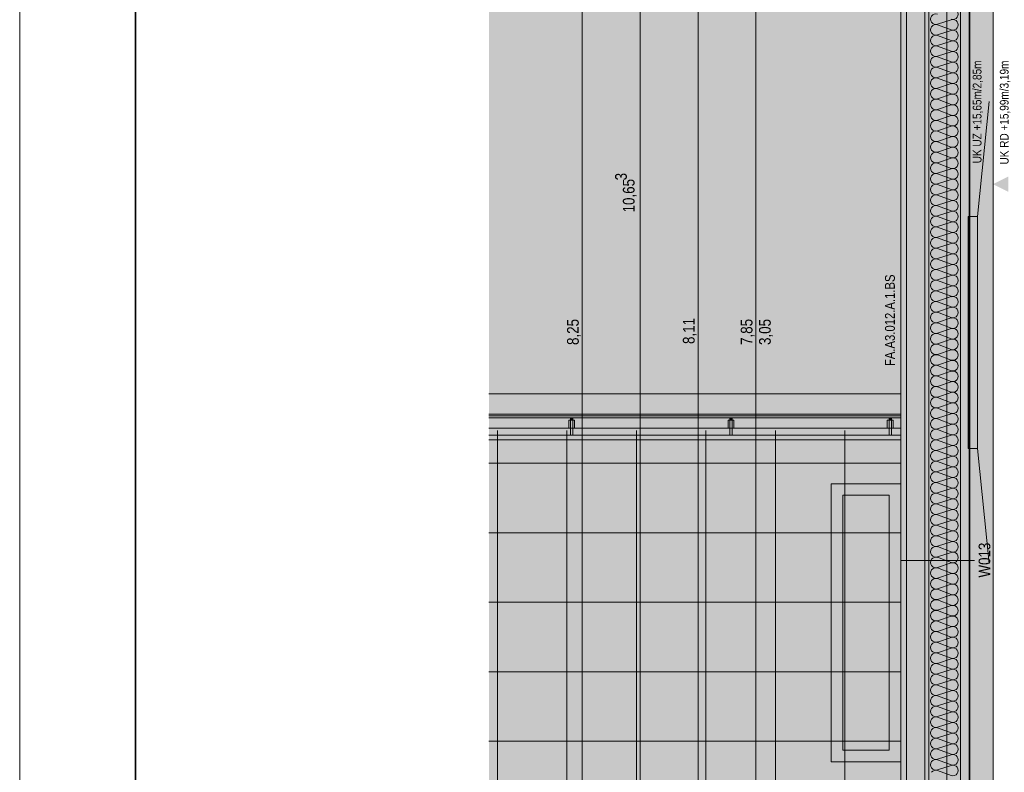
# Model space of a CAD drawing. Extents: x -620 to 300, y 62 to 1112.
# Tile 6 of 53: x -620 to -450, y 391 to 521. Entities that reach past the tile are written whole.
import ezdxf
from ezdxf.lldxf.tags import DXFTag

# ---------------------------------------------------------------- set-up
doc = ezdxf.new("R2010")
doc.units = 0
doc.layers.get('0').update_dxf_attribs({"lineweight": 13})
for name, color, linetype, lineweight, true_color in [('00_Beschriftung UZ', 3, 'Continuous', 13, 0x00ff00), ('30 -33 Aussenwände- 7 Fassade_ Elemente', 7, 'Continuous', 9, 0x00aacc), ('30 -34 Innenwände- 6 Elemente', 7, 'Continuous', 9, 0xff6633), ('30 -35 Decken- 1 Konstruktion-Träger- Stahlbeton', 7, 'grob-A06GA1UR8I', 13, 0x33aa00), ('30 -36 Dächer- 3 Dachbeläge', 7, 'Continuous', 15, 0x9999ff), ('30 -36 Dächer- 3 Dachbeläge Gründach', 250, 'Continuous', 9, 0x333333), ('30 -36 Dächer- 4 Dachbekleidungen', 7, 'Continuous', 9, 0xccccff), ('60- 61 allgemeine Ausstattung- 1 Möbel', 7, 'Continuous', 9, 0x00cccc), ('70 -72 Beschriftung- 1 Beschriftung allgemein', 7, 'Continuous', 9, 0xff6633), ('70 -76 Bemaßung- 2 Allgemein', 7, 'Continuous', 5, 0x6666cc), ('iwb_Layout BA_Markierung', 7, 'Continuous', 9, 0xbadcdc), ('iwb_Schraffur_F90_feuerbestaendig', 1, 'Continuous', 13, 0xff0000), ('iwb_Schraffur_Unterzug', 7, 'Continuous', 5, 0xffffcc)]:
    doc.layers.add(name, color=color, linetype=linetype, lineweight=lineweight, true_color=true_color)
for name, color, linetype, lineweight in [('60- 61 allgemeine Ausstattung- 4 Terrassen', 7, 'Continuous', 9), ('70 -71 Achsen- 1 Gebäudeachsen', 7, 'STRICHPUNKT2-A06GA1UQ8I', 18), ('70 -75 Raumstempel- 3 Wandstempel', 7, 'Continuous', 50), ('iwb_Plankopf Rahmen', 7, 'Continuous', 35)]:
    doc.layers.add(name, color=color, linetype=linetype, lineweight=lineweight)
doc.styles.get("Standard").update_dxf_attribs({"font": 'ARIALN.TTF'})
tags = doc.linetypes.add('grob-A06GA1UR8I', pattern=[14, 3, -8, 3]).pattern_tags.tags
tags[8:9] = [DXFTag(74, 4), DXFTag(75, 0), DXFTag(340, '0'), DXFTag(46, 0.0), DXFTag(50, 0.0), DXFTag(44, 0.0), DXFTag(45, 0.0)]
tags[6:7] = [DXFTag(74, 4), DXFTag(75, 0), DXFTag(340, '0'), DXFTag(46, 0.0), DXFTag(50, 0.0), DXFTag(44, 0.0), DXFTag(45, 0.0)]
tags[4:5] = [DXFTag(74, 4), DXFTag(75, 0), DXFTag(340, '0'), DXFTag(46, 0.0), DXFTag(50, 0.0), DXFTag(44, 0.0), DXFTag(45, 0.0)]
tags = doc.linetypes.add('STRICHPUNKT2-A06GA1UQ8I', pattern=[12.7, 6.35, -3.175, 0, -3.175]).pattern_tags.tags
tags[10:11] = [DXFTag(74, 4), DXFTag(75, 0), DXFTag(340, '0'), DXFTag(46, 0.0), DXFTag(50, 0.0), DXFTag(44, 0.0), DXFTag(45, 0.0)]
tags[8:9] = [DXFTag(74, 4), DXFTag(75, 0), DXFTag(340, '0'), DXFTag(46, 0.0), DXFTag(50, 0.0), DXFTag(44, 0.0), DXFTag(45, 0.0)]
tags[6:7] = [DXFTag(74, 4), DXFTag(75, 0), DXFTag(340, '0'), DXFTag(46, 0.0), DXFTag(50, 0.0), DXFTag(44, 0.0), DXFTag(45, 0.0)]
tags[4:5] = [DXFTag(74, 4), DXFTag(75, 0), DXFTag(340, '0'), DXFTag(46, 0.0), DXFTag(50, 0.0), DXFTag(44, 0.0), DXFTag(45, 0.0)]

# ---------------------------------------------------------------- blocks, each defined once
blk = doc.blocks.new('Polygon-A06GA1UI8I')
at = {"color": 0, "linetype": 'ByBlock', "lineweight": -2, "ltscale": 0.13}
blk.add_solid([(-458.92, 86.61), (-538.63, 86.4), (-458.75, 1083.81), (-538.63, 1083.81)], dxfattribs=at)
blk = doc.blocks.new('Referenz-A06GA1UT8I')
at = {"layer": '00_Beschriftung UZ', "color": 0, "lineweight": -2}
for points in [[(-454.25, 491.22), (-451.58, 492.55), (-454.25, 493.89)], [(-448.91, 491.22), (-451.58, 492.55), (-448.91, 493.89)]]:
    blk.add_solid(points, dxfattribs=at)
at = {"layer": '30 -33 Aussenwände- 7 Fassade_ Elemente', "color": 0, "linetype": 'Continuous', "lineweight": -2, "ltscale": 0.13}
for p, q in [((-463.38, 376.65), (-463.38, 601.65)), ((-462.68, 384.45), (-462.68, 549.45)), ((-467.52, 548.05), (-467.52, 385.85)), ((-466.52, 389.45), (-466.52, 544.45)), ((-462.68, 544.45), (-462.68, 389.45)), ((-457.22, 544.95), (-457.22, 388.95)), ((-455.72, 388.95), (-455.72, 544.95)), ((-461.18, 520.17), (-458.78, 520.94)), ((-458.78, 519.19), (-461.18, 520.08)), ((-461.18, 518.33), (-458.78, 519.1)), ((-458.78, 517.35), (-461.18, 518.24)), ((-461.18, 516.49), (-458.78, 517.26)), ((-458.78, 515.51), (-461.18, 516.4)), ((-461.18, 514.65), (-458.78, 515.42)), ((-458.78, 513.67), (-461.18, 514.56)), ((-461.18, 512.81), (-458.78, 513.58)), ((-458.78, 511.83), (-461.18, 512.72)), ((-461.18, 510.97), (-458.78, 511.74)), ((-458.78, 510), (-461.18, 510.88)), ((-461.18, 509.13), (-458.78, 509.91)), ((-458.78, 508.16), (-461.18, 509.04)), ((-461.18, 507.3), (-458.78, 508.07)), ((-458.78, 506.32), (-461.18, 507.21)), ((-461.18, 505.46), (-458.78, 506.23)), ((-458.78, 504.48), (-461.18, 505.37)), ((-461.18, 503.62), (-458.78, 504.39)), ((-458.78, 502.64), (-461.18, 503.53)), ((-461.18, 501.78), (-458.78, 502.55)), ((-458.78, 500.8), (-461.18, 501.69)), ((-461.18, 499.94), (-458.78, 500.71)), ((-458.78, 498.96), (-461.18, 499.85)), ((-461.18, 498.1), (-458.78, 498.87)), ((-458.78, 497.13), (-461.18, 498.01)), ((-461.18, 496.26), (-458.78, 497.04)), ((-458.78, 495.29), (-461.18, 496.17)), ((-461.18, 494.43), (-458.78, 495.2)), ((-458.78, 493.45), (-461.18, 494.34)), ((-461.18, 492.59), (-458.78, 493.36)), ((-458.78, 491.61), (-461.18, 492.5)), ((-461.18, 490.75), (-458.78, 491.52)), ((-458.78, 489.77), (-461.18, 490.66)), ((-461.18, 488.91), (-458.78, 489.68)), ((-458.78, 487.93), (-461.18, 488.82)), ((-461.18, 487.07), (-458.78, 487.84)), ((-458.78, 486.09), (-461.18, 486.98)), ((-461.18, 485.23), (-458.78, 486)), ((-458.78, 484.26), (-461.18, 485.14)), ((-461.18, 483.39), (-458.78, 484.17)), ((-458.78, 482.42), (-461.18, 483.3)), ((-461.18, 481.56), (-458.78, 482.33)), ((-458.78, 480.58), (-461.18, 481.47)), ((-461.18, 479.72), (-458.78, 480.49)), ((-458.78, 478.74), (-461.18, 479.63)), ((-461.18, 477.88), (-458.78, 478.65)), ((-458.78, 476.9), (-461.18, 477.79)), ((-461.18, 476.04), (-458.78, 476.81)), ((-458.78, 475.06), (-461.18, 475.95)), ((-461.18, 474.2), (-458.78, 474.97)), ((-458.78, 473.23), (-461.18, 474.11)), ((-461.18, 472.36), (-458.78, 473.14)), ((-458.78, 471.39), (-461.18, 472.27)), ((-461.18, 470.53), (-458.78, 471.3)), ((-458.78, 469.55), (-461.18, 470.44)), ((-461.18, 468.69), (-458.78, 469.46)), ((-458.78, 467.71), (-461.18, 468.6)), ((-461.18, 466.85), (-458.78, 467.62)), ((-458.78, 465.87), (-461.18, 466.76)), ((-461.18, 465.01), (-458.78, 465.78)), ((-458.78, 464.03), (-461.18, 464.92)), ((-461.18, 463.17), (-458.78, 463.94)), ((-458.78, 462.19), (-461.18, 463.08)), ((-461.18, 461.33), (-458.78, 462.1)), ((-458.78, 460.36), (-461.18, 461.24)), ((-461.18, 459.49), (-458.78, 460.27)), ((-458.78, 458.52), (-461.18, 459.4)), ((-461.18, 457.66), (-458.78, 458.43)), ((-458.78, 456.68), (-461.18, 457.57)), ((-538.63, 456.39), (-467.52, 456.39)), ((-467.52, 456.39), (-467.52, 452.85)), ((-461.18, 455.82), (-458.78, 456.59)), ((-458.78, 454.84), (-461.18, 455.73)), ((-461.18, 453.98), (-458.78, 454.75)), ((-467.52, 452.85), (-538.63, 452.85)), ((-538.63, 452.25), (-467.52, 452.25)), ((-458.78, 453), (-461.18, 453.89)), ((-461.18, 452.14), (-458.78, 452.91)), ((-458.78, 451.16), (-461.18, 452.05)), ((-461.18, 450.3), (-458.78, 451.07)), ((-458.78, 449.32), (-461.18, 450.21)), ((-461.18, 448.46), (-458.78, 449.23)), ((-458.78, 447.49), (-461.18, 448.37)), ((-461.18, 446.62), (-458.78, 447.4)), ((-458.78, 445.65), (-461.18, 446.53)), ((-461.18, 444.79), (-458.78, 445.56)), ((-458.78, 443.81), (-461.18, 444.7)), ((-461.18, 442.95), (-458.78, 443.72)), ((-458.78, 441.97), (-461.18, 442.86)), ((-461.18, 441.11), (-458.78, 441.88)), ((-458.78, 440.13), (-461.18, 441.02)), ((-461.18, 439.27), (-458.78, 440.04)), ((-458.78, 438.29), (-461.18, 439.18)), ((-461.18, 437.43), (-458.78, 438.2)), ((-458.78, 436.45), (-461.18, 437.34)), ((-461.18, 435.59), (-458.78, 436.36)), ((-458.78, 434.62), (-461.18, 435.5)), ((-461.18, 433.75), (-458.78, 434.53)), ((-458.78, 432.78), (-461.18, 433.66)), ((-461.18, 431.92), (-458.78, 432.69)), ((-458.78, 430.94), (-461.18, 431.83)), ((-461.18, 430.08), (-458.78, 430.85)), ((-458.78, 429.1), (-461.18, 429.99)), ((-461.18, 428.24), (-458.78, 429.01)), ((-458.78, 427.26), (-461.18, 428.15)), ((-461.18, 426.4), (-458.78, 427.17)), ((-458.78, 425.42), (-461.18, 426.31)), ((-461.18, 424.56), (-458.78, 425.33)), ((-458.78, 423.58), (-461.18, 424.47)), ((-461.18, 422.72), (-458.78, 423.49)), ((-458.78, 421.75), (-461.18, 422.63)), ((-461.18, 420.88), (-458.78, 421.66)), ((-458.78, 419.91), (-461.18, 420.79)), ((-461.18, 419.05), (-458.78, 419.82)), ((-458.78, 418.07), (-461.18, 418.96)), ((-461.18, 417.21), (-458.78, 417.98)), ((-458.78, 416.23), (-461.18, 417.12)), ((-461.18, 415.37), (-458.78, 416.14)), ((-458.78, 414.39), (-461.18, 415.28)), ((-461.18, 413.53), (-458.78, 414.3)), ((-458.78, 412.55), (-461.18, 413.44)), ((-461.18, 411.69), (-458.78, 412.46)), ((-458.78, 410.72), (-461.18, 411.6)), ((-461.18, 409.85), (-458.78, 410.63)), ((-458.78, 408.88), (-461.18, 409.76)), ((-461.18, 408.02), (-458.78, 408.79)), ((-458.78, 407.04), (-461.18, 407.93)), ((-461.18, 406.18), (-458.78, 406.95)), ((-458.78, 405.2), (-461.18, 406.09)), ((-461.18, 404.34), (-458.78, 405.11)), ((-458.78, 403.36), (-461.18, 404.25)), ((-461.18, 402.5), (-458.78, 403.27)), ((-458.78, 401.52), (-461.18, 402.41)), ((-461.18, 400.66), (-458.78, 401.43)), ((-458.78, 399.68), (-461.18, 400.57)), ((-461.18, 398.82), (-458.78, 399.59)), ((-458.78, 397.85), (-461.18, 398.73)), ((-461.18, 396.98), (-458.78, 397.76)), ((-458.78, 396.01), (-461.18, 396.89)), ((-461.18, 395.15), (-458.78, 395.92)), ((-458.78, 394.17), (-461.18, 395.06)), ((-461.18, 393.31), (-458.78, 394.08)), ((-458.78, 392.33), (-461.18, 393.22)), ((-461.18, 391.47), (-458.78, 392.24)), ((-458.78, 390.49), (-461.18, 391.38))]:
    blk.add_line(p, q, dxfattribs=at)
for centre, major_axis, end_param in [((-461.46, 521.04), (0.282, 0.874), 3.764652), ((-458.5, 521.9), (-0.282, -0.874), 3.765224), ((-458.5, 520.06), (-0.282, -0.874), 3.765224), ((-461.46, 519.2), (0.282, 0.874), 3.764652), ((-458.5, 518.22), (-0.282, -0.874), 3.765224), ((-461.46, 517.36), (0.282, 0.874), 3.764652), ((-458.5, 516.39), (-0.282, -0.874), 3.765224), ((-461.46, 515.52), (0.282, 0.874), 3.764652), ((-458.5, 514.55), (-0.282, -0.874), 3.765224), ((-461.46, 513.69), (0.282, 0.874), 3.764652), ((-458.5, 512.71), (-0.282, -0.874), 3.765224), ((-461.46, 511.85), (0.282, 0.874), 3.764652), ((-458.5, 510.87), (-0.282, -0.874), 3.765224), ((-461.46, 510.01), (0.282, 0.874), 3.764652), ((-461.46, 508.17), (0.282, 0.874), 3.764652), ((-458.5, 509.03), (-0.282, -0.874), 3.765224), ((-461.46, 506.33), (0.282, 0.874), 3.764652), ((-458.5, 507.19), (-0.282, -0.874), 3.765224), ((-461.46, 504.49), (0.282, 0.874), 3.764652), ((-458.5, 505.35), (-0.282, -0.874), 3.765224), ((-461.46, 502.65), (0.282, 0.874), 3.764652), ((-458.5, 503.52), (-0.282, -0.874), 3.765224), ((-461.46, 500.82), (0.282, 0.874), 3.764652), ((-458.5, 501.68), (-0.282, -0.874), 3.765224), ((-461.46, 498.98), (0.282, 0.874), 3.764652), ((-458.5, 499.84), (-0.282, -0.874), 3.765224), ((-458.5, 498), (-0.282, -0.874), 3.765224), ((-461.46, 497.14), (0.282, 0.874), 3.764652), ((-458.5, 496.16), (-0.282, -0.874), 3.765224), ((-461.46, 495.3), (0.282, 0.874), 3.764652), ((-458.5, 494.32), (-0.282, -0.874), 3.765224), ((-461.46, 493.46), (0.282, 0.874), 3.764652), ((-458.5, 492.48), (-0.282, -0.874), 3.765224), ((-461.46, 491.62), (0.282, 0.874), 3.764652), ((-458.5, 490.65), (-0.282, -0.874), 3.765224), ((-461.46, 489.78), (0.282, 0.874), 3.764652), ((-458.5, 488.81), (-0.282, -0.874), 3.765224), ((-461.46, 487.95), (0.282, 0.874), 3.764652), ((-458.5, 486.97), (-0.282, -0.874), 3.765224), ((-461.46, 486.11), (0.282, 0.874), 3.764652), ((-461.46, 484.27), (0.282, 0.874), 3.764652), ((-458.5, 485.13), (-0.282, -0.874), 3.765224), ((-461.46, 482.43), (0.282, 0.874), 3.764652), ((-458.5, 483.29), (-0.282, -0.874), 3.765224), ((-461.46, 480.59), (0.282, 0.874), 3.764652), ((-458.5, 481.45), (-0.282, -0.874), 3.765224), ((-461.46, 478.75), (0.282, 0.874), 3.764652), ((-458.5, 479.61), (-0.282, -0.874), 3.765224), ((-461.46, 476.92), (0.282, 0.874), 3.764652), ((-458.5, 477.78), (-0.282, -0.874), 3.765224), ((-461.46, 475.08), (0.282, 0.874), 3.764652), ((-458.5, 475.94), (-0.282, -0.874), 3.765224), ((-458.5, 474.1), (-0.282, -0.874), 3.765224), ((-461.46, 473.24), (0.282, 0.874), 3.764652), ((-458.5, 472.26), (-0.282, -0.874), 3.765224), ((-461.46, 471.4), (0.282, 0.874), 3.764652), ((-458.5, 470.42), (-0.282, -0.874), 3.765224), ((-461.46, 469.56), (0.282, 0.874), 3.764652), ((-458.5, 468.58), (-0.282, -0.874), 3.765224), ((-461.46, 467.72), (0.282, 0.874), 3.764652), ((-458.5, 466.75), (-0.282, -0.874), 3.765224), ((-461.46, 465.88), (0.282, 0.874), 3.764652), ((-458.5, 464.91), (-0.282, -0.874), 3.765224), ((-461.46, 464.05), (0.282, 0.874), 3.764652), ((-461.46, 462.21), (0.282, 0.874), 3.764652), ((-458.5, 463.07), (-0.282, -0.874), 3.765224), ((-461.46, 460.37), (0.282, 0.874), 3.764652), ((-458.5, 461.23), (-0.282, -0.874), 3.765224), ((-461.46, 458.53), (0.282, 0.874), 3.764652), ((-458.5, 459.39), (-0.282, -0.874), 3.765224), ((-461.46, 456.69), (0.282, 0.874), 3.764652), ((-458.5, 457.55), (-0.282, -0.874), 3.765224), ((-461.46, 454.85), (0.282, 0.874), 3.764652), ((-458.5, 455.71), (-0.282, -0.874), 3.765224), ((-461.46, 453.01), (0.282, 0.874), 3.764652), ((-458.5, 453.88), (-0.282, -0.874), 3.765224), ((-458.5, 452.04), (-0.282, -0.874), 3.765224), ((-461.46, 451.18), (0.282, 0.874), 3.764652), ((-458.5, 450.2), (-0.282, -0.874), 3.765224), ((-461.46, 449.34), (0.282, 0.874), 3.764652), ((-458.5, 448.36), (-0.282, -0.874), 3.765224), ((-461.46, 447.5), (0.282, 0.874), 3.764652), ((-458.5, 446.52), (-0.282, -0.874), 3.765224), ((-461.46, 445.66), (0.282, 0.874), 3.764652), ((-458.5, 444.68), (-0.282, -0.874), 3.765224), ((-461.46, 443.82), (0.282, 0.874), 3.764652), ((-458.5, 442.84), (-0.282, -0.874), 3.765224), ((-461.46, 441.98), (0.282, 0.874), 3.764652), ((-461.46, 440.14), (0.282, 0.874), 3.764652), ((-458.5, 441.01), (-0.282, -0.874), 3.765224), ((-461.46, 438.31), (0.282, 0.874), 3.764652), ((-458.5, 439.17), (-0.282, -0.874), 3.765224), ((-461.46, 436.47), (0.282, 0.874), 3.764652), ((-458.5, 437.33), (-0.282, -0.874), 3.765224), ((-461.46, 434.63), (0.282, 0.874), 3.764652), ((-458.5, 435.49), (-0.282, -0.874), 3.765224), ((-461.46, 432.79), (0.282, 0.874), 3.764652), ((-458.5, 433.65), (-0.282, -0.874), 3.765224), ((-461.46, 430.95), (0.282, 0.874), 3.764652), ((-458.5, 431.81), (-0.282, -0.874), 3.765224), ((-458.5, 429.97), (-0.282, -0.874), 3.765224), ((-461.46, 429.11), (0.282, 0.874), 3.764652), ((-458.5, 428.14), (-0.282, -0.874), 3.765224), ((-461.46, 427.27), (0.282, 0.874), 3.764652), ((-458.5, 426.3), (-0.282, -0.874), 3.765224), ((-461.46, 425.44), (0.282, 0.874), 3.764652), ((-458.5, 424.46), (-0.282, -0.874), 3.765224), ((-461.46, 423.6), (0.282, 0.874), 3.764652), ((-458.5, 422.62), (-0.282, -0.874), 3.765224), ((-461.46, 421.76), (0.282, 0.874), 3.764652), ((-458.5, 420.78), (-0.282, -0.874), 3.765224), ((-461.46, 419.92), (0.282, 0.874), 3.764652), ((-461.46, 418.08), (0.282, 0.874), 3.764652), ((-458.5, 418.94), (-0.282, -0.874), 3.765224), ((-461.46, 416.24), (0.282, 0.874), 3.764652), ((-458.5, 417.1), (-0.282, -0.874), 3.765224), ((-461.46, 414.41), (0.282, 0.874), 3.764652), ((-458.5, 415.27), (-0.282, -0.874), 3.765224), ((-461.46, 412.57), (0.282, 0.874), 3.764652), ((-458.5, 413.43), (-0.282, -0.874), 3.765224), ((-461.46, 410.73), (0.282, 0.874), 3.764652), ((-458.5, 411.59), (-0.282, -0.874), 3.765224), ((-461.46, 408.89), (0.282, 0.874), 3.764652), ((-458.5, 409.75), (-0.282, -0.874), 3.765224), ((-461.46, 407.05), (0.282, 0.874), 3.764652), ((-458.5, 407.91), (-0.282, -0.874), 3.765224), ((-458.5, 406.07), (-0.282, -0.874), 3.765224), ((-461.46, 405.21), (0.282, 0.874), 3.764652), ((-458.5, 404.24), (-0.282, -0.874), 3.765224), ((-461.46, 403.37), (0.282, 0.874), 3.764652), ((-458.5, 402.4), (-0.282, -0.874), 3.765224), ((-461.46, 401.54), (0.282, 0.874), 3.764652), ((-458.5, 400.56), (-0.282, -0.874), 3.765224), ((-461.46, 399.7), (0.282, 0.874), 3.764652), ((-458.5, 398.72), (-0.282, -0.874), 3.765224), ((-461.46, 397.86), (0.282, 0.874), 3.764652), ((-458.5, 396.88), (-0.282, -0.874), 3.765224), ((-461.46, 396.02), (0.282, 0.874), 3.764652), ((-461.46, 394.18), (0.282, 0.874), 3.764652), ((-461.46, 394.18), (-0.744, 0.539), 1.254884), ((-461.46, 394.18), (0.282, 0.874), 1.254884), ((-458.5, 395.04), (-0.282, -0.874), 3.765224), ((-461.46, 392.34), (0.282, 0.874), 3.764652), ((-461.46, 392.34), (-0.744, 0.539), 1.254884), ((-461.46, 394.18), (-0.744, -0.539), 1.254884), ((-461.46, 392.34), (0.282, 0.874), 1.254884), ((-458.5, 393.2), (-0.282, -0.874), 3.765224), ((-458.5, 393.2), (0.744, 0.539), 1.255075), ((-458.5, 393.2), (0.744, -0.539), 1.255075), ((-461.46, 392.34), (-0.744, -0.539), 1.254884), ((-461.46, 390.5), (0.282, 0.874), 1.254884), ((-458.5, 393.2), (-0.282, -0.874), 1.255075), ((-458.5, 391.37), (-0.282, -0.874), 3.765224), ((-458.5, 391.37), (0.744, 0.539), 1.255075), ((-458.5, 391.37), (0.744, -0.539), 1.255075)]:
    blk.add_ellipse(centre, major_axis=major_axis, ratio=1, start_param=0, end_param=end_param, dxfattribs=at)
at = {"layer": '30 -34 Innenwände- 6 Elemente', "color": 0, "linetype": 'Continuous', "lineweight": -2, "ltscale": 0.13}
for p, q in [((-467.52, 452.25), (-538.63, 452.25)), ((-467.52, 450.45), (-467.52, 452.25)), ((-538.63, 450.45), (-467.52, 450.45)), ((-467.52, 449.25), (-538.63, 449.25)), ((-467.52, 448.45), (-467.52, 449.25)), ((-538.63, 448.45), (-467.52, 448.45))]:
    blk.add_line(p, q, dxfattribs=at)
at = {"layer": '30 -35 Decken- 1 Konstruktion-Träger- Stahlbeton', "color": 0, "lineweight": -2}
for p, q in [((-459.58, 388.45), (-459.58, 605.45)), ((-451.58, 388.45), (-451.58, 605.45))]:
    blk.add_line(p, q, dxfattribs=at)
at = {"layer": '30 -36 Dächer- 3 Dachbeläge', "color": 0, "linetype": 'Continuous', "lineweight": -2, "ltscale": 0.13}
for p, q in [((-538.63, 452.55), (-467.52, 452.55)), ((-467.52, 452.55), (-467.52, 449.25)), ((-467.52, 449.25), (-538.63, 449.25))]:
    blk.add_line(p, q, dxfattribs=at)
at = {"layer": '30 -36 Dächer- 3 Dachbeläge', "color": 0, "lineweight": -2}
for p, q in [((-524.53, 451.85), (-524.53, 452.25)), ((-524.13, 452.25), (-524.13, 451.85)), ((-497.03, 451.85), (-497.03, 452.25)), ((-496.63, 452.25), (-496.63, 451.85)), ((-469.53, 451.85), (-469.53, 452.25)), ((-469.13, 452.25), (-469.13, 451.85)), ((-524.13, 451.85), (-524.53, 451.85)), ((-496.63, 451.85), (-497.03, 451.85)), ((-469.13, 451.85), (-469.53, 451.85))]:
    blk.add_line(p, q, dxfattribs=at)
for points in [[(-524.53, 451.85), (-524.53, 452.25), (-524.13, 451.85)], [(-524.13, 451.85), (-524.53, 452.25), (-524.13, 452.25)], [(-497.03, 451.85), (-497.03, 452.25), (-496.63, 451.85)], [(-496.63, 451.85), (-497.03, 452.25), (-496.63, 452.25)], [(-469.53, 451.85), (-469.53, 452.25), (-469.13, 451.85)], [(-469.13, 451.85), (-469.53, 452.25), (-469.13, 452.25)]]:
    blk.add_solid(points, dxfattribs=at)
at = {"layer": '30 -36 Dächer- 3 Dachbeläge Gründach', "color": 0, "linetype": 'Continuous', "lineweight": -2, "ltscale": 0.13}
for p, q in [((-477.52, 438.85), (-469.52, 438.85)), ((-477.52, 394.85), (-477.52, 438.85)), ((-469.52, 438.85), (-469.52, 394.85)), ((-469.52, 394.85), (-477.52, 394.85))]:
    blk.add_line(p, q, dxfattribs=at)
at = {"layer": '30 -36 Dächer- 4 Dachbekleidungen', "color": 0, "linetype": 'Continuous', "lineweight": -2, "ltscale": 0.13}
for p, q in [((-538.63, 452.25), (-467.52, 452.25)), ((-467.52, 452.25), (-467.52, 450.45)), ((-524.83, 450.45), (-524.83, 451.85)), ((-524.83, 451.85), (-524.53, 451.85)), ((-524.13, 451.85), (-524.53, 451.85)), ((-524.53, 451.85), (-524.53, 450.45)), ((-524.13, 450.45), (-524.13, 451.85)), ((-523.83, 451.85), (-524.13, 451.85)), ((-523.83, 450.45), (-523.83, 451.85)), ((-497.33, 450.45), (-497.33, 451.85)), ((-497.33, 451.85), (-497.03, 451.85)), ((-496.63, 451.85), (-497.03, 451.85)), ((-497.03, 451.85), (-497.03, 450.45)), ((-496.63, 450.45), (-496.63, 451.85)), ((-496.33, 451.85), (-496.63, 451.85)), ((-496.33, 450.45), (-496.33, 451.85)), ((-469.83, 450.45), (-469.83, 451.85)), ((-469.83, 451.85), (-469.53, 451.85)), ((-469.13, 451.85), (-469.53, 451.85)), ((-469.53, 451.85), (-469.53, 450.45)), ((-469.13, 450.45), (-469.13, 451.85)), ((-468.83, 451.85), (-469.13, 451.85)), ((-468.83, 450.45), (-468.83, 451.85)), ((-467.52, 450.45), (-538.63, 450.45)), ((-524.53, 449.25), (-524.53, 450.45)), ((-524.13, 449.25), (-524.53, 449.25)), ((-524.13, 450.45), (-524.13, 449.25)), ((-497.03, 449.25), (-497.03, 450.45)), ((-496.63, 449.25), (-497.03, 449.25)), ((-496.63, 450.45), (-496.63, 449.25)), ((-469.53, 449.25), (-469.53, 450.45)), ((-469.13, 449.25), (-469.53, 449.25)), ((-469.13, 450.45), (-469.13, 449.25))]:
    blk.add_line(p, q, dxfattribs=at)
at = {"layer": '60- 61 allgemeine Ausstattung- 1 Möbel', "color": 0, "linetype": 'Continuous', "lineweight": -2, "ltscale": 0.13}
for p, q in [((-454.28, 486.95), (-452.23, 506.85)), ((-455.88, 486.95), (-454.28, 486.95)), ((-455.88, 446.95), (-455.88, 486.95)), ((-454.28, 486.95), (-454.28, 446.95)), ((-454.28, 446.95), (-455.88, 446.95)), ((-454.28, 446.95), (-452.23, 427.06))]:
    blk.add_line(p, q, dxfattribs=at)
at = {"layer": '60- 61 allgemeine Ausstattung- 4 Terrassen', "color": 0, "lineweight": -2}
for p, q in [((-537.16, 213.85), (-537.16, 450.05)), ((-525.16, 213.85), (-525.16, 450.05)), ((-513.16, 213.85), (-513.16, 450.05)), ((-501.16, 213.85), (-501.16, 450.05)), ((-489.16, 213.85), (-489.16, 450.05)), ((-477.16, 213.85), (-477.16, 450.05)), ((-538.63, 444.39), (-467.52, 444.39)), ((-479.52, 392.85), (-479.52, 440.85)), ((-479.52, 440.85), (-467.52, 440.85)), ((-467.52, 440.85), (-467.52, 392.85)), ((-538.63, 432.39), (-467.52, 432.39)), ((-538.63, 420.39), (-467.52, 420.39)), ((-538.63, 408.39), (-467.52, 408.39)), ((-538.63, 396.39), (-467.52, 396.39)), ((-467.52, 392.85), (-479.52, 392.85))]:
    blk.add_line(p, q, dxfattribs=at)
at = {"layer": '70 -71 Achsen- 1 Gebäudeachsen', "color": 0, "linetype": 'STRICHPUNKT2-A06GA1UQ8I', "lineweight": -2, "ltscale": 0.13}
blk.add_line((-455.58, 1084.39), (-455.58, 84.95), dxfattribs=at)
at = {"layer": '70 -75 Raumstempel- 3 Wandstempel', "color": 0, "linetype": 'Continuous', "lineweight": -2, "ltscale": 0.13}
blk.add_line((-454.78, 427.6), (-467.52, 427.6), dxfattribs=at)
at = {"layer": '70 -76 Bemaßung- 2 Allgemein', "color": 0, "linetype": 'Continuous', "lineweight": -2, "ltscale": 0.13}
for p, q in [((-512.52, 385.51), (-512.52, 596.45)), ((-522.52, 385.51), (-522.52, 548.39)), ((-502.52, 386.91), (-502.52, 546.99)), ((-492.52, 389.51), (-492.52, 544.39))]:
    blk.add_line(p, q, dxfattribs=at)
at = {"layer": '00_Beschriftung UZ', "color": 0, "linetype": 'Continuous', "lineweight": -2, "ltscale": 0.13, "char_height": 1.5103, "attachment_point": 1, "rotation": 90}
for s, insert in [('{\\fArial Narrow;UK UZ +15,65m/2,85m}', (-455.08, 496.16)), ('{\\fArial Narrow;UK RD +15,99m/3,19m}', (-450.4, 495.95))]:
    blk.add_mtext(s, dxfattribs=dict(at, insert=insert))
at = {"layer": '70 -72 Beschriftung- 1 Beschriftung allgemein', "color": 0, "linetype": 'Continuous', "lineweight": -2, "ltscale": 0.13, "insert": (-470.23, 461.16), "char_height": 1.7, "attachment_point": 1, "rotation": 90}
blk.add_mtext('{\\fArial Narrow;FA.A3.012.A.1.BS}', dxfattribs=at)
at = {"layer": '70 -75 Raumstempel- 3 Wandstempel', "color": 0, "linetype": 'Continuous', "lineweight": -2, "ltscale": 0.13, "insert": (-454.06, 424.66), "char_height": 2.0138, "attachment_point": 1, "rotation": 90}
blk.add_mtext('{\\fArial Narrow;W013}', dxfattribs=at)
at = {"layer": '70 -76 Bemaßung- 2 Allgemein', "color": 0, "linetype": 'Continuous', "lineweight": -2, "ltscale": 0.13, "char_height": 2.0138, "attachment_point": 1, "rotation": 90}
for s, insert in [('{\\fArial Narrow;3}', (-516.83, 493.21)), ('{\\fArial Narrow;10,65}', (-515.49, 487.68)), ('{\\fArial Narrow;8,25}', (-525.13, 464.8)), ('{\\fArial Narrow;8,11}', (-505.13, 464.97)), ('{\\fArial Narrow;7,85}', (-495.13, 464.81)), ('{\\fArial Narrow;3,05}', (-491.98, 464.8))]:
    blk.add_mtext(s, dxfattribs=dict(at, insert=insert))
blk = doc.blocks.new('Referenz-A06GA1UV8I')
at = {"layer": 'iwb_Schraffur_F90_feuerbestaendig', "linetype": 'Continuous', "ltscale": 0.13}
blk.add_solid([(-463.08, 553.45), (-455.88, 553.45), (-463.08, 498.51), (-455.88, 498.51)], dxfattribs=at)
at = {"layer": 'iwb_Schraffur_Unterzug', "linetype": 'Continuous', "ltscale": 0.13}
blk.add_solid([(-459.58, 388.03), (-459.58, 605.45), (-451.58, 388.03), (-451.58, 605.45)], dxfattribs=at)

msp = doc.modelspace()

# ---------------------------------------------------------------- linework, layer by layer
at = {"layer": 'iwb_Plankopf Rahmen', "color": 8, "lineweight": 13, "ltscale": 0.13, "true_color": 0x808080}
msp.add_lwpolyline([(300.35, 62.43), (-619.65, 62.43), (-619.65, 1112.43), (300.35, 1112.43), (300.35, 62.43)], close=True, dxfattribs=at)
at = {"layer": 'iwb_Plankopf Rahmen', "ltscale": 0.35}
msp.add_lwpolyline([(-599.65, 67.43), (-599.65, 1107.43), (295.35, 1107.43), (295.35, 67.43), (-599.65, 67.43)], close=True, dxfattribs=at)

# ---------------------------------------------------------------- block references
at = {"color": 8, "lineweight": 13, "ltscale": 0.13, "true_color": 0x808080}
msp.add_blockref('Referenz-A06GA1UT8I', (0, 0), dxfattribs=at)
at = {"color": 8, "lineweight": 25, "ltscale": 0.25, "true_color": 0x808080}
msp.add_blockref('Referenz-A06GA1UV8I', (0, 0), dxfattribs=at)
at = {"layer": 'iwb_Layout BA_Markierung', "ltscale": 0.13}
msp.add_blockref('Polygon-A06GA1UI8I', (0, 0), dxfattribs=at)

doc.saveas('drawing.dxf')
